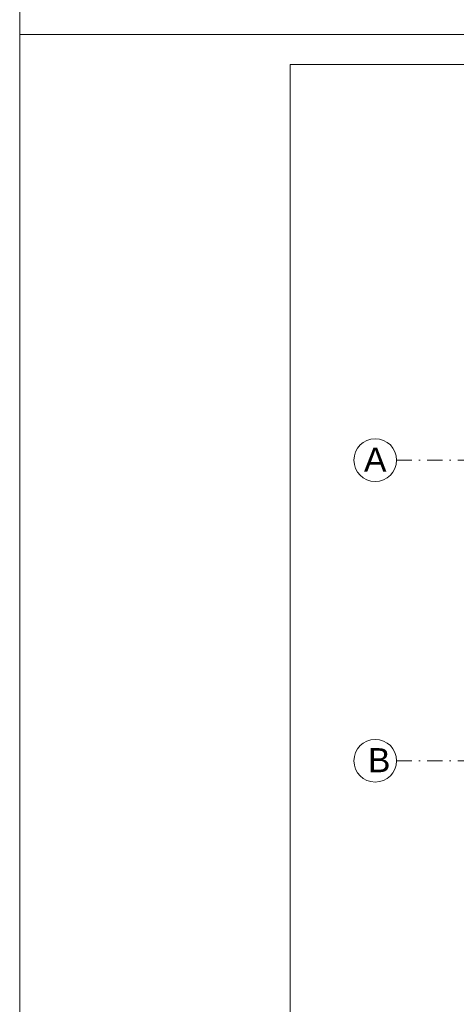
# Model space of a CAD drawing. Header units: millimetres. Extents: x -81893328 to 44149, y -26843406 to 95443303.
# Tile 13 of 100: x 26512 to 27238, y -7758 to -6120. Entities that reach past the tile are written whole.
import ezdxf

# ---------------------------------------------------------------- set-up
doc = ezdxf.new("R2010")
doc.units = ezdxf.units.MM
doc.linetypes.add('DASHDOTX2', pattern=[50.8, 25.4, -12.7, 0, -12.7])
for name, color, linetype, lineweight in [('A- osie', 2, 'DASHDOTX2', 5), ('aRMZ - osie', 2, 'DASHDOTX2', 5), ('aRMZ - tabelka i ramka', 63, 'Continuous', 13)]:
    doc.layers.add(name, color=color, linetype=linetype, lineweight=lineweight)
doc.styles.get("Standard").update_dxf_attribs({"font": 'arial.ttf'})

msp = doc.modelspace()

# ---------------------------------------------------------------- linework, layer by layer
at = {"layer": 'A- osie', "linetype": 'Continuous'}
for centre in [(27103.1604, -6852.8512), (27103.1604, -7352.8512)]:
    msp.add_circle(centre, 35.5167, dxfattribs=at)
at = {"layer": 'aRMZ - osie'}
for p, q in [((27138.6771, -6852.8512), (30536.7437, -6852.8512)), ((27138.6771, -7352.8512), (30536.7437, -7352.8512))]:
    msp.add_line(p, q, dxfattribs=at)
at = {"layer": 'aRMZ - tabelka i ramka', "color": 7, "true_color": 0xffffff}
for points in [[(26511.7575, -3175.1776), (30711.7575, -3175.1776), (30711.7575, -6145.1776), (26511.7575, -6145.1776)], [(26511.7575, -6145.1776), (30711.7575, -6145.1776), (30711.7575, -9115.1776), (26511.7575, -9115.1776)]]:
    msp.add_lwpolyline(points, close=True, dxfattribs=at)
at = {"layer": 'aRMZ - tabelka i ramka'}
msp.add_lwpolyline([(26961.7575, -6195.1776), (30661.7575, -6195.1776), (30661.7575, -9065.1776), (26961.7575, -9065.1776)], close=True, dxfattribs=at)

# ---------------------------------------------------------------- texts
at = {"layer": 'A- osie', "linetype": 'Continuous', "char_height": 40, "width": 38.590363, "attachment_point": 1}
for s, insert in [('A', (27084.4935, -6831.936)), ('B', (27091.055, -7331.936))]:
    msp.add_mtext(s, dxfattribs=dict(at, insert=insert))

doc.saveas('drawing.dxf')
